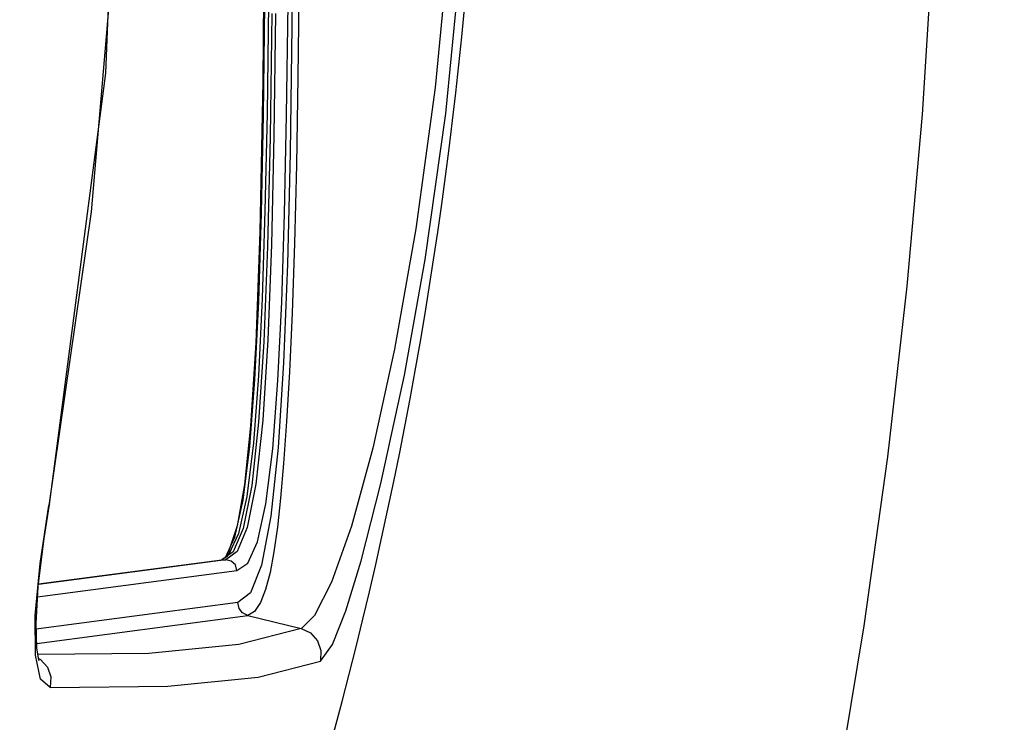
# Model space of a CAD drawing. Header units: inches. Extents: x 0 to 420, y 0 to 297.
# Tile 18 of 90: x 131.53 to 137.76, y 69.22 to 73.67. Entities that reach past the tile are written whole.
import ezdxf

# ---------------------------------------------------------------- set-up
doc = ezdxf.new("R2010")
doc.units = ezdxf.units.IN
doc.header["$LTSCALE"] = 23.1
doc.header["$MEASUREMENT"] = 0
doc.linetypes.add('PHANTOM', pattern=[0.8, 0.45, -0.05, 0.1, -0.05, 0.1, -0.05])
doc.layers.get('0').update_dxf_attribs({"linetype": 'CONTINUOUS'})
doc.layers.add('DEFAULT_3', color=7, linetype='PHANTOM')
doc.layers.add('DIM_PILOTEES', color=7, linetype='CONTINUOUS')
doc.styles.get("Standard").update_dxf_attribs({"font": 'txt', "width": 0.7})
doc.styles.add('TEXTSTYLE_2', font='txt', dxfattribs={"width": 0.7})
doc.dimstyles.new('DIMSTYLE_1', dxfattribs={"dimtxt": 0.18, "dimasz": 3.5, "dimexe": 2, "dimexo": 0, "dimgap": 0.045, "dimtad": 1, "dimzin": 4, "dimdsep": 46, "dimtxsty": 'TEXTSTYLE_2', "dimblk": '_FILLED', "dimblk1": '_FILLED', "dimblk2": '_FILLED', "dimcen": 0.09, "dimazin": 1, "dimtp": 0.003937, "dimtm": 0.003937, "dimtfac": 1, "dimtdec": 0, "dimtofl": 0, "dimtmove": 0, "dimatfit": 3, "dimldrblk": '_FILLED', "dimfxl": 1, "dimtolj": 1, "dimtzin": 4, "dimarcsym": 0})
doc.dimstyles.new('DIMSTYLE_4', dxfattribs={"dimtxt": 2.5, "dimasz": 3.5, "dimexe": 2, "dimexo": 0, "dimgap": 0.09, "dimtad": 1, "dimdec": 0, "dimzin": 4, "dimdsep": 46, "dimtxsty": 'STANDARD', "dimblk": '_FILLED', "dimblk1": '_FILLED', "dimblk2": '_FILLED', "dimcen": 0.09, "dimazin": 1, "dimtp": 0.07874, "dimtm": 0.07874, "dimtfac": 1, "dimtdec": 0, "dimtofl": 0, "dimtmove": 0, "dimatfit": 1, "dimldrblk": '_FILLED', "dimfxl": 1, "dimtolj": 1, "dimtzin": 4, "dimarcsym": 0})

# ---------------------------------------------------------------- blocks, each defined once
blk = doc.blocks.new('_FILLED')
at = {"color": 0, "linetype": 'ByBlock'}
blk.add_solid([(0, 0), (-1, 0.142857), (-1, -0.142857)], dxfattribs=at)
blk = doc.blocks.new('*D7')
at = {"layer": 'DIM_PILOTEES', "color": 2, "linetype": 'Continuous'}
for p, q in [((120.363, 76.135904), (155.164035, 76.135904)), ((155.164035, 76.135904), (157.209035, 76.135904)), ((155.209035, 76.135904), (155.209035, 56.305404)), ((155.209035, 36.474904), (155.209035, 56.305404)), ((110.21963, 36.474904), (155.164035, 36.474904)), ((155.164035, 36.474904), (157.209035, 36.474904))]:
    blk.add_line(p, q, dxfattribs=at)
at = {"layer": 'DIM_PILOTEES', "color": 2, "linetype": 'Continuous', "xscale": 3.5, "yscale": 3.5, "zscale": 3.5}
for p, rotation in [((155.209035, 76.135904), 90), ((155.209035, 36.474904), 270)]:
    blk.add_blockref('_FILLED', p, dxfattribs=dict(at, rotation=rotation))
blk = doc.blocks.new('*D14')
at = {"layer": 'DIM_PILOTEES', "color": 2, "linetype": 'Continuous'}
blk.add_line((130.459481, 99.719242), (144.563257, 108.862085), dxfattribs=at)
at = {"layer": 'DIM_PILOTEES', "color": 2, "linetype": 'Continuous', "xscale": 3.5, "yscale": 3.5, "zscale": 3.5, "rotation": 212.953525}
blk.add_blockref('_FILLED', (130.459481, 99.719242), dxfattribs=at)

msp = doc.modelspace()

# ---------------------------------------------------------------- linework, layer by layer
at = {"color": 7, "linetype": 'Continuous'}
for p, q in [((132.072742, 73.331538), (132.199289, 76.226198)), ((133.078702, 74.559649), (133.067817, 73.281187)), ((133.257822, 74.556869), (133.251355, 73.630857)), ((132.142019, 74.335187), (131.980546, 72.454825)), ((134.260983, 74.311549), (134.15869, 73.240657)), ((134.225938, 73.076795), (134.345464, 74.293664)), ((133.295785, 73.906781), (133.289105, 73.305158)), ((133.071906, 73.065076), (133.080825, 73.764669)), ((133.102544, 73.771139), (133.093736, 73.076175)), ((133.217753, 73.065419), (133.226686, 73.769323)), ((133.123513, 73.708346), (133.112759, 72.929075)), ((133.148464, 73.709499), (133.137834, 72.936911)), ((133.251355, 73.630857), (133.239846, 72.827934)), ((131.717103, 70.60238), (132.072742, 73.331538)), ((133.067817, 73.281187), (133.048531, 72.328298)), ((133.289105, 73.305158), (133.279369, 72.752214)), ((134.15869, 73.240657), (134.036055, 72.346565)), ((133.058995, 72.44478), (133.071906, 73.065076)), ((133.093736, 73.076175), (133.080991, 72.459904)), ((133.204815, 72.441576), (133.217753, 73.065419)), ((134.09463, 72.153233), (134.225938, 73.076795)), ((133.112759, 72.929075), (133.096251, 72.235033)), ((133.137834, 72.936911), (133.121492, 72.245137)), ((133.239846, 72.827934), (133.222536, 72.121873)), ((133.279369, 72.752214), (133.267733, 72.252811)), ((131.980546, 72.454825), (131.71277, 70.596539)), ((133.041144, 71.887122), (133.058995, 72.44478)), ((133.080991, 72.459904), (133.063393, 71.90641)), ((133.187001, 71.883064), (133.204815, 72.441576)), ((134.036055, 72.346565), (133.901588, 71.585617)), ((133.048531, 72.328298), (133.022433, 71.624621)), ((133.096251, 72.235033), (133.072883, 71.631285)), ((133.121492, 72.245137), (133.098374, 71.643482)), ((133.267733, 72.252811), (133.253637, 71.814601)), ((133.222536, 72.121873), (133.197903, 71.499354)), ((133.963286, 71.421165), (134.09463, 72.153233)), ((133.017095, 71.393852), (133.041144, 71.887122)), ((133.063393, 71.90641), (133.039689, 71.415738)), ((133.162938, 71.386169), (133.187001, 71.883064)), ((133.253637, 71.814601), (133.236646, 71.441232)), ((133.022433, 71.624621), (132.989602, 71.100184)), ((133.072883, 71.631285), (133.04074, 71.123458)), ((133.098374, 71.643482), (133.066534, 71.134618)), ((133.901588, 71.585617), (133.76387, 70.957417)), ((133.197903, 71.499354), (133.163803, 70.963587)), ((133.039689, 71.415738), (133.00783, 70.99165)), ((133.236646, 71.441232), (133.218157, 71.126259)), ((133.814878, 70.734834), (133.963286, 71.421165)), ((132.984813, 70.968847), (133.017095, 71.393852)), ((133.130368, 70.954175), (133.162938, 71.386169)), ((132.989602, 71.100184), (132.950951, 70.728067)), ((133.04074, 71.123458), (132.99696, 70.721624)), ((133.066534, 71.134618), (133.023279, 70.730512)), ((133.218157, 71.126259), (133.199112, 70.862318)), ((133.00783, 70.99165), (132.965429, 70.651794)), ((132.942179, 70.629076), (132.984813, 70.968847)), ((133.087042, 70.606455), (133.130368, 70.954175)), ((133.163803, 70.963587), (133.117637, 70.528561)), ((133.76387, 70.957417), (133.628991, 70.464402)), ((133.199112, 70.862318), (133.179627, 70.64212)), ((132.950951, 70.728067), (132.905023, 70.467577)), ((133.023279, 70.730512), (132.968533, 70.455498)), ((133.688862, 70.245242), (133.814878, 70.734834)), ((132.99696, 70.721624), (132.942272, 70.450716)), ((131.682521, 70.385998), (131.717098, 70.602362)), ((131.717098, 70.602349), (131.712657, 70.595907)), ((132.88944, 70.394772), (132.942179, 70.629076)), ((132.965429, 70.651794), (132.912956, 70.417997)), ((133.03343, 70.366208), (133.087042, 70.606455)), ((133.179627, 70.64212), (133.159285, 70.457808)), ((131.657612, 70.22849), (131.71277, 70.596539)), ((133.117637, 70.528561), (133.058409, 70.218585)), ((132.905023, 70.467577), (132.847407, 70.295279)), ((132.912956, 70.417997), (132.85262, 70.287511)), ((132.942272, 70.450716), (132.87945, 70.303239)), ((132.968533, 70.455498), (132.904865, 70.304695)), ((133.159285, 70.457808), (133.137523, 70.302552)), ((133.628991, 70.464402), (133.502908, 70.110631)), ((131.645939, 70.083005), (131.682521, 70.385998)), ((132.828755, 70.26341), (132.88944, 70.394772)), ((132.971788, 70.231723), (133.03343, 70.366208)), ((132.87945, 70.303239), (132.808088, 70.251787)), ((132.847407, 70.295279), (132.826263, 70.262554)), ((132.904865, 70.304695), (132.833129, 70.252667)), ((133.137523, 70.302552), (133.113205, 70.171915)), ((131.627101, 69.898941), (131.657612, 70.22849)), ((132.833129, 70.252669), (131.647577, 70.096569)), ((131.647873, 70.099025), (132.808088, 70.251788)), ((132.808088, 70.251788), (132.804783, 70.251508)), ((132.808088, 70.251788), (132.816099, 70.252024)), ((132.816099, 70.252024), (132.824857, 70.252331)), ((132.833886, 70.266475), (132.816392, 70.257476)), ((132.824857, 70.252331), (132.833129, 70.252669)), ((132.867961, 70.244348), (132.833129, 70.252669)), ((132.837983, 70.270407), (132.833886, 70.266475)), ((132.837963, 70.270384), (132.837908, 70.270328)), ((132.85262, 70.287511), (132.837963, 70.270384)), ((132.893626, 70.219449), (132.867961, 70.244348)), ((132.903164, 70.184717), (132.971788, 70.231723)), ((133.591947, 69.929491), (133.688862, 70.245242)), ((131.642156, 70.018684), (132.903164, 70.184717)), ((132.903164, 70.184718), (132.893626, 70.219449)), ((133.058409, 70.218585), (132.988325, 70.042395)), ((133.113205, 70.171915), (133.084756, 70.064504)), ((133.502908, 70.110631), (133.395215, 69.898741)), ((131.632131, 69.848229), (131.645939, 70.083005)), ((132.988325, 70.042395), (132.908718, 69.981064)), ((133.084756, 70.064504), (133.051619, 69.981124)), ((132.908718, 69.981064), (131.633244, 69.813125)), ((132.916989, 69.944513), (132.908718, 69.981064)), ((133.051619, 69.981124), (133.013716, 69.924617)), ((132.939403, 69.915617), (132.916989, 69.944513)), ((133.013716, 69.924617), (132.971452, 69.89897)), ((133.508268, 69.716209), (133.591947, 69.929491)), ((131.628829, 69.648344), (131.627101, 69.898941)), ((131.636095, 69.723146), (132.971452, 69.89897)), ((132.971452, 69.89897), (132.939403, 69.915617)), ((132.971452, 69.89897), (133.310987, 69.817881)), ((133.395215, 69.898741), (133.311012, 69.817875)), ((131.637036, 69.693431), (131.632131, 69.848229)), ((133.310987, 69.817881), (132.91611, 69.715341)), ((133.310989, 69.817882), (133.370009, 69.788936)), ((133.370009, 69.788936), (133.413661, 69.739744)), ((133.413661, 69.739744), (133.435433, 69.677664)), ((131.650318, 69.61813), (131.637036, 69.693431)), ((132.91611, 69.715341), (132.346345, 69.659864)), ((133.431511, 69.611242), (133.508268, 69.716209)), ((133.435433, 69.677664), (133.431911, 69.611391)), ((131.660404, 69.496775), (131.628829, 69.648344)), ((132.346345, 69.659864), (131.644343, 69.652006)), ((131.648485, 69.628523), (131.660948, 69.622273)), ((131.652376, 69.612169), (131.650318, 69.61813)), ((131.660948, 69.622273), (131.703694, 69.572898)), ((133.036793, 69.508747), (133.431511, 69.611242)), ((131.703694, 69.572898), (131.724786, 69.510705)), ((131.720853, 69.444794), (131.660404, 69.496775)), ((131.724786, 69.510705), (131.721013, 69.444805)), ((132.466238, 69.453177), (133.036793, 69.508747)), ((131.720853, 69.444794), (132.466238, 69.453177))]:
    msp.add_line(p, q, dxfattribs=at)
msp.add_arc((107.512523, 76.220904), 26.945, 335.662676, 24.337586, dxfattribs=at)
at = {"layer": 'DEFAULT_3', "color": 7, "linetype": 'PHANTOM'}
msp.add_circle((94.442943, 76.371342), 42.922203, dxfattribs=at)

# ---------------------------------------------------------------- dimensions: what is measured, and where the dimension line sits
at = {"layer": 'DIM_PILOTEES', "color": 2, "linetype": 'Continuous'}
dim = msp.add_diameter_dim_2p(p1=(130.459481, 99.719242), p2=(58.426404, 53.023441), text='{\\fSymbol_ASME;\\W1.0;⌀}<>', dimstyle='DIMSTYLE_4', override={"dimpost": '<>'}, dxfattribs=at)
dim.commit()
dim.dimension.update_dxf_attribs({"geometry": '*D14', "text_midpoint": (137.403577, 104.965621), "dimtype": 163})
dim = msp.add_linear_dim(base=(155.209035, 76.135904), p1=(110.21963, 36.474904), p2=(120.363, 76.135904), angle=90, text=' ', dimstyle='DIMSTYLE_1', dxfattribs=at)
dim.commit()
dim.dimension.update_dxf_attribs({"geometry": '*D7', "text_midpoint": (155.209035, 55.417917), "dimtype": 160})

doc.saveas('drawing.dxf')
